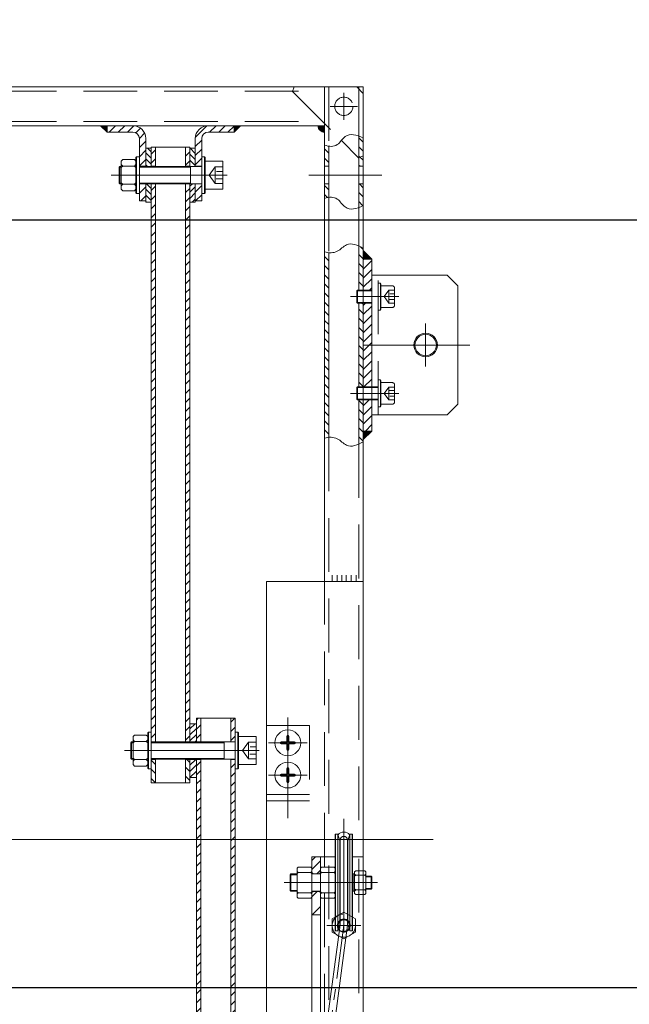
# Model space of a CAD drawing. Header units: centimetres. Extents: x -228435 to 46820, y -89367 to 152985.
# Tile 200 of 252: x 7578 to 7856, y 45321 to 45770. Entities that reach past the tile are written whole.
import ezdxf

# ---------------------------------------------------------------- set-up
doc = ezdxf.new("R2010")
doc.units = ezdxf.units.CM
doc.header["$LTSCALE"] = 50
doc.header["$PDMODE"] = 35
doc.header["$PDSIZE"] = 0.1
for name, pattern in [('CENTER', [2, 1.25, -0.25, 0.25, -0.25]), ('DASHED', [0.75, 0.5, -0.25]), ('Kondygnacja  -0_5$0$HIDDEN', [9.525, 6.35, -3.175]), ('Kondygnacja  -0_5$0$HIDDEN2', [4.7625, 3.175, -1.5875])]:
    doc.linetypes.add(name, pattern=pattern)
doc.layers.get('0').update_dxf_attribs({"color": 8})
doc.layers.get('DEFPOINTS').update_dxf_attribs({"color": 8})
for name, color, linetype, lineweight in [('Kondygnacja  -0_5$0$ARCH_INFO_WYMIARY', 8, 'Continuous', 9), ('kreskowanie', 8, 'Continuous', 13), ('osie', 8, 'CENTER', 13), ('przerwa', 8, 'DASHED', 13), ('RYSUNKOWE_NIEDRUK', 8, 'Continuous', 9), ('SYSTEMY AV', 8, 'Continuous', 13), ('wymiar', 8, 'Continuous', 13)]:
    doc.layers.add(name, color=color, linetype=linetype, lineweight=lineweight)
doc.layers.add('Kondygnacja  -0_5$0$ARCH_KONSTR_POWYŻEJ RZUTU', color=8, linetype='Kondygnacja  -0_5$0$HIDDEN')
doc.layers.add('Kondygnacja  -0_5$0$ARCH_KONSTR_POWYŻEJ RZUTU_IST', color=8, linetype='Kondygnacja  -0_5$0$HIDDEN2')
doc.styles.add('Kondygnacja  -0_5$0$Romans', font='Romans.shx', dxfattribs={"width": 0.7})
doc.dimstyles.new('Kondygnacja  -0_5$0$Wymiary 1-100', dxfattribs={"dimtxt": 12, "dimasz": 10, "dimexe": 5, "dimexo": 0, "dimgap": 4, "dimtad": 1, "dimrnd": 0.5, "dimzin": 12, "dimdsep": 46, "dimtxsty": 'Kondygnacja  -0_5$0$Romans', "dimblk": 'Kondygnacja  -0_5$0$_Oblique', "dimcen": 10, "dimdle": 10, "dimclrt": 55, "dimazin": 0, "dimtfac": 1, "dimtmove": 1, "dimatfit": 3, "dimfxl": 0, "dimtolj": 1, "dimtzin": 0, "dimarcsym": 0})
pattern_1 = [(45, (-65982.465, 26636.8553), (-2.12132034, 2.12132034), [])]
pattern_2 = [(135, (-65982.465, 26636.8553), (-1.41421356, -1.41421356), [])]

# ---------------------------------------------------------------- blocks, each defined once
blk = doc.blocks.new('Kondygnacja  -0_5$0$konstrukcja istniejąca -0.5')
at = {"layer": 'Kondygnacja  -0_5$0$ARCH_KONSTR_POWYŻEJ RZUTU_IST', "ltscale": 10}
blk.add_lwpolyline([(12338.004, 9067.895), (13382.004, 9067.895), (13382.004, 9032.895), (12338.004, 9032.895)], dxfattribs=at)
blk = doc.blocks.new('Kondygnacja  -0_5$0$_Oblique')
at = {"color": 0, "linetype": 'ByBlock', "lineweight": -2}
blk.add_line((-0.5, -0.5), (0.5, 0.5), dxfattribs=at)
blk = doc.blocks.new('*D212')
at = {"layer": 'DEFPOINTS', "color": 0}
for p in [(-30586.3, 81900), (-30681.11, 12489.5), (9064, 12489.5)]:
    blk.add_point(p, dxfattribs=at)
at = {"layer": 'Kondygnacja  -0_5$0$ARCH_INFO_WYMIARY', "color": 0, "lineweight": -2}
for p, q in [((-30681.11, 81910), (-30681.11, 12479.5)), ((-30673.11, 81900), (-30686.11, 81900)), ((-30673.11, 12489.5), (-30686.11, 12489.5))]:
    blk.add_line(p, q, dxfattribs=at)
at = {"layer": 'Kondygnacja  -0_5$0$ARCH_INFO_WYMIARY', "color": 0, "lineweight": -2, "xscale": 10, "yscale": 10, "zscale": 10}
for p, rotation in [((-30681.11, 81900), 90), ((-30681.11, 12489.5), 270)]:
    blk.add_blockref('Kondygnacja  -0_5$0$_Oblique', p, dxfattribs=dict(at, rotation=rotation))
at = {"layer": 'Kondygnacja  -0_5$0$ARCH_INFO_WYMIARY', "color": 55, "insert": (-30691.11, 47194.75), "char_height": 12, "attachment_point": 5, "rotation": 90, "style": 'Kondygnacja  -0_5$0$Romans'}
blk.add_mtext('\\A1;69410.5', dxfattribs=at)
blk = doc.blocks.new('A$C543B0F01')
for p, q in [((-280, -3), (-277, 0)), ((280, -3), (277, 0)), ((-247.12, -2.12), (-269.87, -24.87)), ((-247.12, -2.12), (-248, 0)), ((247.12, -2.12), (248, 0)), ((247.12, -2.12), (269.87, -24.87))]:
    blk.add_line(p, q)
for centre in [(-271, -9), (271, -9)]:
    blk.add_circle(centre, 4.25)
at = {"layer": 'osie'}
for p, q in [((-271, -2.67), (-271, -15.33)), ((271, -2.67), (271, -15.33)), ((-264.67, -9), (-277.33, -9)), ((264.67, -9), (277.33, -9))]:
    blk.add_line(p, q, dxfattribs=at)
blk = doc.blocks.new('A$C6D6C0491')
for p, q in [((-1.28, 8.5), (-1.6, 8.17)), ((-1.6, 8.17), (-1.6, -8.17)), ((-1.28, 8.5), (0, 8.5)), ((-1.28, 8.5), (-1.28, -8.5)), ((0, 8.5), (0, -8.5)), ((-1.6, -8.17), (-1.28, -8.5)), ((-1.28, -8.5), (0, -8.5))]:
    blk.add_line(p, q)
blk = doc.blocks.new('A$C77F42905')
for p, q in [((0, 6.53), (0.7, 7.23)), ((0, -6.53), (0, 6.53)), ((0.7, 4.23), (0, 4.93)), ((0.7, 7.23), (6.12, 7.23)), ((6.12, 7.23), (6.82, 6.53)), ((6.12, 4.23), (6.82, 4.93)), ((6.82, -6.53), (6.82, 6.53)), ((0.7, 4.23), (0, 3.53)), ((6.12, 4.23), (0.7, 4.23)), ((6.12, 4.23), (6.82, 3.53)), ((0, -3.53), (0.7, -4.23)), ((0.7, -4.23), (0, -4.93)), ((6.12, -4.23), (0.7, -4.23)), ((6.12, -4.23), (6.82, -3.53)), ((6.12, -4.23), (6.82, -4.93)), ((0, -6.53), (0.7, -7.23)), ((0.7, -7.23), (6.12, -7.23)), ((6.12, -7.23), (6.82, -6.53))]:
    blk.add_line(p, q)
blk = doc.blocks.new('A$C0C852885')
for p, q in [((-61.3, 6.5), (-61.3, -6.5)), ((-61.3, 6.5), (-53.17, 6.5)), ((-53.17, 6.5), (-53.17, -6.5)), ((-51.57, 4), (-12.57, 4)), ((-46.41, 4), (-46.41, -4)), ((-4.15, 4), (-3.5, 4)), ((-3.5, 4), (-3.17, 3.67)), ((-3.5, 4), (-3.5, -4)), ((-3.17, 3.67), (-3.17, -3.67)), ((-51.57, -4), (-12.57, -4)), ((-4.15, -4), (-3.5, -4)), ((-3.17, -3.67), (-3.5, -4)), ((-61.3, -6.5), (-53.17, -6.5))]:
    blk.add_line(p, q)
at = {"layer": 'przerwa'}
for p, q in [((-61.3, 3.86), (-57.85, 3.86)), ((-61.3, 1.71), (-58.49, 1.71)), ((-57.85, 3.86), (-55.01, 0)), ((-57.85, 3.86), (-57.85, -3.86)), ((-57.85, -3.86), (-55.01, 0)), ((-61.3, -1.71), (-58.33, -1.71)), ((-61.3, -3.86), (-57.85, -3.86))]:
    blk.add_line(p, q, dxfattribs=at)
at = {"layer": 'wymiar'}
for p, q in [((-46.41, 3.67), (-12.57, 3.67)), ((-4.15, 3.67), (-3.17, 3.67)), ((-46.41, -3.67), (-12.57, -3.67)), ((-4.15, -3.67), (-3.17, -3.67))]:
    blk.add_line(p, q, dxfattribs=at)
for name, p in [('A$C6D6C0491', (-51.57, 0)), ('A$C77F42905', (-10.97, 0))]:
    blk.add_blockref(name, p)
at = {"xscale": -1}
blk.add_blockref('A$C6D6C0491', (-12.57, 0), dxfattribs=at)
blk = doc.blocks.new('A$C5BD82F8C')
for p, q in [((-9.72, 6.5), (-9.72, -6.5)), ((-9.72, 6.5), (-1.6, 6.5)), ((-1.6, 6.5), (-1.6, -6.5)), ((0, 4), (29, 4)), ((5.16, 4), (5.16, -4)), ((37.42, 4), (38.08, 4)), ((38.08, 4), (38.4, 3.67)), ((38.08, 4), (38.08, -4)), ((38.4, 3.67), (38.4, -3.67)), ((0, -4), (29, -4)), ((37.42, -4), (38.08, -4)), ((38.4, -3.67), (38.08, -4)), ((-9.72, -6.5), (-1.6, -6.5))]:
    blk.add_line(p, q)
at = {"layer": 'przerwa'}
for p, q in [((-9.72, 3.86), (-6.28, 3.86)), ((-9.72, 1.71), (-6.92, 1.71)), ((-6.28, 3.86), (-3.44, 0)), ((-6.28, 3.86), (-6.28, -3.86)), ((-6.28, -3.86), (-3.44, 0)), ((-9.72, -1.71), (-6.76, -1.71)), ((-9.72, -3.86), (-6.28, -3.86))]:
    blk.add_line(p, q, dxfattribs=at)
at = {"layer": 'wymiar'}
for p, q in [((5.16, 3.67), (29, 3.67)), ((37.42, 3.67), (38.4, 3.67)), ((5.16, -3.67), (29, -3.67)), ((37.42, -3.67), (38.4, -3.67))]:
    blk.add_line(p, q, dxfattribs=at)
for name, p in [('A$C6D6C0491', (0, 0)), ('A$C77F42905', (30.6, 0))]:
    blk.add_blockref(name, p)
at = {"xscale": -1}
blk.add_blockref('A$C6D6C0491', (29, 0), dxfattribs=at)
blk = doc.blocks.new('A$C45FE2F59')
h = blk.add_hatch()
h.set_pattern_fill('_USER', color=256, scale=0.1, angle=45, style=0, pattern_type=0)
h.set_pattern_definition([(45, (-70411.72069, 25632.46992), (-0.07071067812, 0.07071067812), [])])
h.paths.add_polyline_path([(161, 682), (158, 682), (161, 679)])
h = blk.add_hatch()
h.set_pattern_fill('_USER', color=256, scale=0.1, angle=45, style=0, pattern_type=0)
h.set_pattern_definition([(135, (70792.72069, 25632.46992), (0.07071067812, 0.07071067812), [])])
h.paths.add_polyline_path([(220, 682), (223, 682), (220, 679)])
h = blk.add_hatch()
h.set_pattern_fill('_USER', color=256, scale=0.1, angle=45, style=0, pattern_type=0)
h.set_pattern_definition([(135, (67949.22685, 26153.96624), (0.07071067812, 0.07071067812), [])])
h.paths.add_polyline_path([(262, 682), (262, 679, -0.414214), (259, 682)])
h = blk.add_hatch()
h.set_pattern_fill('_USER', color=256, scale=0.1, angle=45, style=0, pattern_type=0)
h.set_pattern_definition([(45, (-67949.22685, 26153.96624), (-0.07071067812, 0.07071067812), [])])
h.paths.add_polyline_path([(280, 624), (280, 620), (284, 620)])
h = blk.add_hatch()
h.set_pattern_fill('_USER', color=256, scale=0.1, angle=45, style=0, pattern_type=0)
h.set_pattern_definition([(315, (-67949.22685, -24993.96624), (-0.07071067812, -0.07071067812), [])])
h.paths.add_polyline_path([(280, 536), (280, 540), (284, 540)])
at = {"layer": 'kreskowanie'}
h = blk.add_hatch(dxfattribs=at)
h.set_pattern_fill('_USER', color=256, scale=3, angle=45, style=0, pattern_type=0)
h.set_pattern_definition(pattern_1)
h.paths.add_polyline_path([(176, 654.9), (179, 654.9), (179, 647), (176, 647)])
h.paths.add_polyline_path([(179, 663.1), (176, 663.1), (176, 676, 0.414214), (173, 679), (161, 679), (161, 682), (173, 682, -0.414214), (179, 676)])
h = blk.add_hatch(dxfattribs=at)
h.set_pattern_fill('_USER', color=256, scale=3, angle=45, style=0, pattern_type=0)
h.set_pattern_definition(pattern_1)
h.paths.add_polyline_path([(205, 647), (202, 647), (202, 654.9), (205, 654.9)])
h.paths.add_polyline_path([(202, 676, -0.414214), (208, 682), (220, 682), (220, 679), (208, 679, 0.414214), (205, 676), (205, 663.1), (202, 663.1)])
h = blk.add_hatch(dxfattribs=at)
h.set_pattern_fill('_USER', color=256, scale=3, angle=45, style=0, pattern_type=0)
h.set_pattern_definition([(135, (66539.752, 26153.9662), (2.12132034, 2.12132034), [])])
edge = h.paths.add_edge_path()
edge.add_spline(control_points=[(262, 672.99), (262.69, 672.75), (263.35, 672.57), (264, 672.46)], knot_values=[5.688482, 5.688482, 5.688482, 5.688482, 7.714268, 7.714268, 7.714268, 7.714268], degree=3, periodic=0)
edge.add_line((264, 672.46), (264, 663.1))
edge.add_line((264, 663.1), (262, 663.1))
edge.add_line((262, 663.1), (262, 672.99))
edge = h.paths.add_edge_path()
edge.add_spline(control_points=[(278, 677.13), (278.65, 676.89), (279.32, 676.59), (280, 676.26)], knot_values=[24.6001, 24.6001, 24.6001, 24.6001, 26.538829, 26.538829, 26.538829, 26.538829], degree=3, periodic=0)
edge.add_line((280, 676.26), (280, 663.1))
edge.add_line((280, 663.1), (278, 663.1))
edge.add_line((278, 663.1), (278, 677.13))
edge = h.paths.add_edge_path()
edge.add_line((278, 654.9), (280, 654.9))
edge.add_line((280, 654.9), (280, 644.85))
edge.add_spline(control_points=[(280, 644.85), (279.32, 644.51), (278.65, 644.22), (278, 643.97)], knot_values=[24.6001, 24.6001, 24.6001, 24.6001, 26.538829, 26.538829, 26.538829, 26.538829], degree=3, periodic=0)
edge.add_line((278, 643.97), (278, 654.9))
edge = h.paths.add_edge_path()
edge.add_line((262, 654.9), (264, 654.9))
edge.add_line((264, 654.9), (264, 648.64))
edge.add_spline(control_points=[(264, 648.64), (263.35, 648.54), (262.69, 648.36), (262, 648.12)], knot_values=[5.688482, 5.688482, 5.688482, 5.688482, 7.714268, 7.714268, 7.714268, 7.714268], degree=3, periodic=0)
edge.add_line((262, 648.12), (262, 654.9))
h = blk.add_hatch(dxfattribs=at)
h.set_pattern_fill('_USER', color=256, scale=2, angle=135, style=0, pattern_type=0)
h.set_pattern_definition(pattern_2)
h.paths.add_polyline_path([(181.5, 670), (181.5, 671.5), (179, 671.5), (179, 663.1), (181.5, 663.1)])
h = blk.add_hatch(dxfattribs=at)
h.set_pattern_fill('_USER', color=256, scale=3, angle=45, style=0, pattern_type=0)
h.set_pattern_definition(pattern_1)
h.paths.add_polyline_path([(183.5, 672), (181.5, 672), (181.5, 663.1), (183.5, 663.1)])
h.paths.add_polyline_path([(199.5, 672), (197.5, 672), (197.5, 663.1), (199.5, 663.1)])
h.paths.add_polyline_path([(183.5, 654.9), (181.5, 654.9), (181.5, 395.5), (183.5, 395.5)])
h.paths.add_polyline_path([(199.5, 654.9), (197.5, 654.9), (197.5, 395.5), (199.5, 395.5), (199.5, 403.9)])
h = blk.add_hatch(dxfattribs=at)
h.set_pattern_fill('_USER', color=256, scale=2, angle=135, style=0, pattern_type=0)
h.set_pattern_definition(pattern_2)
h.paths.add_polyline_path([(199.5, 670), (199.5, 671.5), (202, 671.5), (202, 663.1), (199.5, 663.1)])
h = blk.add_hatch(dxfattribs=at)
h.set_pattern_fill('_USER', color=256, scale=2, angle=135, style=0, pattern_type=0)
h.set_pattern_definition(pattern_2)
h.paths.add_polyline_path([(181.5, 653.5), (181.5, 655), (179, 655), (179, 646.6), (181.5, 646.6)])
h = blk.add_hatch(dxfattribs=at)
h.set_pattern_fill('_USER', color=256, scale=2, angle=135, style=0, pattern_type=0)
h.set_pattern_definition([(45, (65982.465, 26636.8553), (1.41421356, -1.41421356), [])])
h.paths.add_polyline_path([(199.5, 653.5), (199.5, 655), (202, 655), (202, 646.6), (199.5, 646.6)])
h = blk.add_hatch(dxfattribs=at)
h.set_pattern_fill('_USER', color=256, scale=3, angle=45, style=0, pattern_type=0)
h.set_pattern_definition([(135, (67949.227, 26153.9662), (2.12132034, 2.12132034), [])])
edge = h.paths.add_edge_path()
edge.add_spline(control_points=[(278, 626.04), (278.66, 625.73), (279.33, 625.36), (280, 624.95)], knot_values=[3.563237, 3.563237, 3.563237, 3.563237, 5.623103, 5.623103, 5.623103, 5.623103], degree=3, periodic=0)
edge.add_line((280, 624.95), (280, 605.5))
edge.add_line((280, 605.5), (278, 605.5))
edge.add_line((278, 605.5), (278, 626.04))
h.paths.add_polyline_path([(280, 560.5), (278, 560.5), (278, 599.5), (280, 599.5)])
edge = h.paths.add_edge_path()
edge.add_line((278, 554.5), (280, 554.5))
edge.add_line((280, 554.5), (280, 535.05))
edge.add_spline(control_points=[(280, 535.05), (279.33, 534.64), (278.66, 534.27), (278, 533.96)], knot_values=[3.563237, 3.563237, 3.563237, 3.563237, 5.623103, 5.623103, 5.623103, 5.623103], degree=3, periodic=0)
edge.add_line((278, 533.96), (278, 554.5))
edge = h.paths.add_edge_path()
edge.add_spline(control_points=[(262, 623.35), (262.68, 623.16), (263.35, 623.02), (264, 622.95)], knot_values=[21.480294, 21.480294, 21.480294, 21.480294, 23.511433, 23.511433, 23.511433, 23.511433], degree=3, periodic=0)
edge.add_line((264, 622.95), (264, 537.05))
edge.add_spline(control_points=[(264, 537.05), (263.35, 536.98), (262.68, 536.84), (262, 536.65)], knot_values=[21.480294, 21.480294, 21.480294, 21.480294, 23.511433, 23.511433, 23.511433, 23.511433], degree=3, periodic=0)
edge.add_line((262, 536.65), (262, 623.35))
h = blk.add_hatch(dxfattribs=at)
h.set_pattern_fill('_USER', color=256, scale=3, angle=135, style=0, pattern_type=0)
h.set_pattern_definition([(45, (67949.227, 26153.9662), (2.12132034, -2.12132034), [])])
h.paths.add_polyline_path([(284, 605.5), (280, 605.5), (280, 620), (284, 620)])
h.paths.add_polyline_path([(280, 599.5), (284, 599.5), (284, 560.5), (280, 560.5)])
h.paths.add_polyline_path([(280, 554.5), (284, 554.5), (284, 540), (280, 540)])
h = blk.add_hatch(dxfattribs=at)
h.set_pattern_fill('_USER', color=256, scale=2, angle=45, style=0, pattern_type=0)
h.set_pattern_definition([(225, (69820.5025, -24182.243), (1.41421356, -1.41421356), [])])
h.paths.add_polyline_path([(202.5, 387.3), (199.5, 387.3), (199.5, 378.9), (202.5, 378.9)])
h.paths.add_polyline_path([(199.5, 395.5), (202.5, 395.5), (202.5, 403.9), (199.5, 403.9)])
h = blk.add_hatch(dxfattribs=at)
h.set_pattern_fill('_USER', color=256, scale=3, angle=45, style=0, pattern_type=0)
h.set_pattern_definition(pattern_1)
h.paths.add_polyline_path([(204.5, 350), (202.5, 350), (202.5, 134.6), (202.5, 129.7), (204.5, 129.7)])
h.paths.add_polyline_path([(220.5, 350), (218.5, 350), (218.5, 129.7), (220.5, 129.7), (220.5, 134.6)])
h.paths.add_polyline_path([(220.5, 117.5), (218.5, 117.5), (218.5, 108.6), (220.5, 108.6)])
h.paths.add_polyline_path([(204.5, 117.5), (202.5, 117.5), (202.5, 108.6), (204.5, 108.6)])
h.paths.add_polyline_path([(220.5, 406.4), (218.5, 406.4), (218.5, 395.5), (220.5, 395.5)])
h.paths.add_polyline_path([(204.5, 406.4), (202.5, 406.4), (202.5, 403.9), (202.5, 395.5), (204.5, 395.5)])
h.paths.add_polyline_path([(204.5, 387.3), (202.5, 387.3), (202.5, 378.9), (202.5, 350), (204.5, 350)])
h.paths.add_polyline_path([(220.5, 387.3), (218.5, 387.3), (218.5, 350), (220.5, 350)])
h = blk.add_hatch(dxfattribs=at)
h.set_pattern_fill('_USER', color=256, scale=3, angle=135, style=0, pattern_type=0)
h.set_pattern_definition([(135, (-65982.465, 26636.8553), (-2.12132034, -2.12132034), [])])
h.paths.add_polyline_path([(183.5, 387.3), (181.5, 387.3), (181.5, 376.4), (183.5, 376.4)])
h.paths.add_polyline_path([(199.5, 387.3), (197.5, 387.3), (197.5, 376.4), (199.5, 376.4)])
for p, q in [((0, 700), (280, 700)), ((0, 700), (280, 700)), ((262, 700), (262, 470)), ((280, 700), (280, 605.5)), ((0, 682), (262, 682)), ((161, 679), (158, 682)), ((161, 682), (161, 679)), ((173, 679), (161, 679)), ((208, 679), (220, 679)), ((220, 682), (220, 679)), ((220, 679), (223, 682)), ((176, 647), (176, 676)), ((179, 663), (179, 676)), ((202, 663), (202, 676)), ((205, 647), (205, 676)), ((278, 677.13), (278, 643.97)), ((179, 671.5), (181.5, 671.5)), ((199.5, 672), (181.5, 672)), ((181.5, 672), (181.5, 663)), ((183.5, 663), (183.5, 672)), ((197.5, 663), (197.5, 672)), ((199.5, 672), (199.5, 663)), ((202, 671.5), (199.5, 671.5)), ((264, 672.46), (264, 648.64)), ((179, 663.1), (176, 663.1)), ((176, 663), (176, 655)), ((181.5, 663.1), (183.5, 663.1)), ((199.5, 663.1), (197.5, 663.1)), ((202, 663.1), (205, 663.1)), ((205, 663), (205, 655)), ((264, 663.1), (262, 663.1)), ((280, 663.1), (278, 663.1)), ((179, 654.9), (176, 654.9)), ((179, 647), (179, 655)), ((181.5, 655), (181.5, 391.4)), ((183.5, 654.9), (181.5, 654.9)), ((183.5, 395.4), (183.5, 655)), ((197.5, 395.4), (197.5, 655)), ((197.5, 654.9), (199.5, 654.9)), ((199.5, 655), (199.5, 395.4)), ((202, 647), (202, 655)), ((202, 654.9), (205, 654.9)), ((264, 654.9), (262, 654.9)), ((280, 654.9), (278, 654.9)), ((179, 647), (176, 647)), ((179, 646.5), (179, 647)), ((179, 646.5), (181.5, 646.5)), ((202, 646.5), (199.5, 646.5)), ((202, 647), (205, 647)), ((202, 646.5), (202, 647)), ((264, 537.05), (264, 622.95)), ((278, 626.04), (278, 605.5)), ((284, 620), (280, 624)), ((280, 620), (284, 620)), ((284, 620), (284, 540)), ((284, 612.5), (319, 612.5)), ((284, 547.5), (284, 612.5)), ((284, 612.5), (319, 612.5)), ((324, 607.5), (319, 612.5)), ((324, 607.5), (319, 612.5)), ((277, 605.2), (277.3, 605.5)), ((277, 605.2), (277, 599.8)), ((277.3, 605.5), (277.3, 599.5)), ((324, 552.5), (324, 607.5)), ((324, 552.5), (324, 607.5)), ((277, 599.8), (277.3, 599.5)), ((278, 599.5), (278, 560.5)), ((280, 599.5), (280, 560.5)), ((277, 560.2), (277.3, 560.5)), ((277, 554.8), (277, 560.2)), ((277.3, 554.5), (277.3, 560.5)), ((277, 554.8), (277.3, 554.5)), ((278, 554.5), (278, 533.96)), ((280, 554.5), (280, 350)), ((324, 552.5), (319, 547.5)), ((324, 552.5), (319, 547.5)), ((284, 547.5), (319, 547.5)), ((284, 547.5), (319, 547.5)), ((280, 540), (284, 540)), ((284, 540), (280, 536)), ((265.58, 470), (265.58, 473)), ((267.89, 470), (267.89, 473)), ((270.02, 470), (270.02, 473)), ((272.14, 470), (272.14, 473)), ((274.45, 470), (274.45, 473)), ((276.8, 470), (276.8, 473)), ((235, 470), (280, 470)), ((235, 470), (235, 257.24)), ((202.5, 403.9), (199.5, 403.9)), ((199.5, 403.9), (199.5, 395.4)), ((202.5, 406.4), (220.5, 406.4)), ((202.5, 406.4), (202.5, 403.9)), ((202.5, 403.9), (202.5, 395.4)), ((204.5, 395.4), (204.5, 406.4)), ((218.5, 395.4), (218.5, 406.4)), ((220.5, 406.4), (220.5, 395.4)), ((181.5, 395.5), (183.5, 395.5)), ((181.5, 387.4), (181.5, 395.4)), ((199.5, 395.5), (197.5, 395.5)), ((202.5, 395.5), (199.5, 395.5)), ((204.5, 395.5), (202.5, 395.5)), ((220.5, 395.5), (218.5, 395.5)), ((220.5, 387.4), (220.5, 395.4)), ((244.55, 395.45), (241.89, 395.45)), ((244.55, 394.55), (241.89, 394.55)), ((244.55, 395.45), (244.55, 398.11)), ((244.55, 394.55), (244.55, 391.89)), ((245.45, 395.45), (245.45, 398.11)), ((245.45, 395.45), (248.11, 395.45)), ((245.45, 394.55), (248.11, 394.55)), ((245.45, 394.55), (245.45, 391.89)), ((181.5, 376.4), (181.5, 391.4)), ((181.5, 387.3), (183.5, 387.3)), ((183.5, 387.4), (183.5, 376.4)), ((197.5, 387.4), (197.5, 376.4)), ((199.5, 387.3), (197.5, 387.3)), ((199.5, 376.4), (199.5, 387.4)), ((202.5, 387.3), (199.5, 387.3)), ((199.5, 378.9), (199.5, 387.3)), ((202.5, 134.6), (202.5, 387.4)), ((202.5, 378.9), (202.5, 387.4)), ((204.5, 387.3), (202.5, 387.3)), ((204.5, 387.4), (204.5, 129.6)), ((218.5, 387.4), (218.5, 129.6)), ((220.5, 387.3), (218.5, 387.3)), ((220.5, 134.6), (220.5, 387.4)), ((244.55, 380.45), (241.89, 380.45)), ((244.55, 380.45), (244.55, 383.11)), ((245.45, 380.45), (245.45, 383.11)), ((245.45, 380.45), (248.11, 380.45)), ((181.5, 376.4), (199.5, 376.4)), ((202.5, 378.9), (199.5, 378.9)), ((244.55, 379.55), (241.89, 379.55)), ((244.55, 379.55), (244.55, 376.89)), ((245.45, 379.55), (248.11, 379.55)), ((245.45, 379.55), (245.45, 376.89)), ((267, 352.3), (267.2, 352.5)), ((267, 307.7), (267, 352.3)), ((268.26, 352.5), (267.2, 352.5)), ((267.2, 352.5), (267.2, 307.5)), ((269.07, 349.48), (268.26, 352.5)), ((268.26, 352.5), (268.26, 307.5)), ((269.07, 310.52), (269.07, 349.48)), ((269.25, 310.37), (269.25, 349.75)), ((272.75, 310.14), (272.75, 349.75)), ((272.93, 349.48), (273.74, 352.5)), ((272.93, 310.52), (272.93, 349.48)), ((274.8, 352.5), (273.74, 352.5)), ((273.74, 352.5), (273.74, 307.5)), ((275, 352.3), (274.8, 352.5)), ((274.8, 352.5), (274.8, 307.5)), ((275, 330), (275, 352.3)), ((280, 145.5), (280, 350)), ((256.18, 342), (260.18, 342)), ((256.18, 342), (256.18, 258.09)), ((260.18, 342), (260.18, 244.62)), ((260.18, 342), (267, 342)), ((275, 342), (280, 342)), ((249.84, 337.22), (249.36, 336.74)), ((249.36, 336.74), (249.36, 323.26)), ((249.86, 334.73), (249.36, 335.23)), ((249.86, 334.73), (249.36, 334.22)), ((255.69, 337.22), (249.84, 337.22)), ((249.86, 334.73), (255.68, 334.73)), ((255.68, 334.73), (256.18, 335.23)), ((255.68, 334.73), (256.18, 334.22)), ((255.69, 337.22), (256.18, 336.74)), ((256.18, 334.65), (256.68, 334.15)), ((260.18, 334.65), (259.68, 334.15)), ((260.66, 337.22), (260.18, 336.74)), ((260.68, 334.73), (260.18, 335.23)), ((260.68, 334.73), (260.18, 334.22)), ((266.51, 337.22), (260.66, 337.22)), ((260.68, 334.73), (266.5, 334.73)), ((266.5, 334.73), (267, 335.23)), ((266.5, 334.73), (267, 334.22)), ((266.51, 337.22), (267, 336.74)), ((276.5, 335.52), (276, 335.02)), ((276, 324.98), (276, 335.02)), ((280.71, 335.52), (276.5, 335.52)), ((281.21, 335.02), (280.71, 335.52)), ((281.21, 324.98), (281.21, 335.02)), ((246, 333.6), (246.4, 334)), ((246, 326.4), (246, 333.6)), ((246.4, 334), (249.36, 334)), ((246.4, 326), (246.4, 334)), ((256.18, 334), (260.18, 334)), ((259.68, 334.15), (256.68, 334.15)), ((256.68, 334.15), (256.68, 334)), ((259.68, 334.15), (259.68, 334)), ((275, 334), (275.7, 334)), ((275, 307.7), (275, 330)), ((275.7, 334), (276, 333.7)), ((275.7, 334), (275.7, 326)), ((276.5, 333.42), (276, 333.92)), ((276.5, 333.42), (276, 332.92)), ((276.5, 333.42), (280.71, 333.42)), ((281.21, 333.92), (280.71, 333.42)), ((281.21, 332.92), (280.71, 333.42)), ((281.21, 333), (283.7, 333)), ((284, 332.7), (283.7, 333)), ((283.7, 327), (283.7, 333)), ((284, 327.3), (284, 332.7)), ((246, 326.4), (246.4, 326)), ((246.4, 326), (249.36, 326)), ((249.86, 325.26), (249.36, 325.76)), ((249.86, 325.26), (249.36, 324.75)), ((249.86, 325.26), (255.68, 325.26)), ((255.68, 325.26), (256.18, 325.76)), ((255.68, 325.26), (256.18, 324.75)), ((256.18, 326), (260.18, 326)), ((256.18, 325.35), (256.68, 325.85)), ((256.68, 325.85), (256.68, 326)), ((259.68, 325.85), (256.68, 325.85)), ((259.68, 325.85), (259.68, 326)), ((260.18, 325.35), (259.68, 325.85)), ((260.68, 325.26), (260.18, 325.76)), ((260.68, 325.26), (260.18, 324.75)), ((260.68, 325.26), (266.5, 325.26)), ((266.5, 325.26), (267, 325.76)), ((266.5, 325.26), (267, 324.75)), ((275, 326), (275.7, 326)), ((276, 326.3), (275.7, 326)), ((276.5, 326.58), (276, 327.08)), ((276.5, 326.58), (276, 326.08)), ((276.5, 326.58), (280.71, 326.58)), ((281.21, 327.08), (280.71, 326.58)), ((281.21, 326.08), (280.71, 326.58)), ((281.21, 327), (283.7, 327)), ((284, 327.3), (283.7, 327)), ((249.86, 322.76), (249.36, 323.26)), ((255.68, 322.76), (249.86, 322.76)), ((255.68, 322.76), (256.18, 323.26)), ((260.68, 322.76), (260.18, 323.26)), ((266.5, 322.76), (260.68, 322.76)), ((266.5, 322.76), (267, 323.26)), ((276.5, 324.48), (276, 324.98)), ((280.71, 324.48), (276.5, 324.48)), ((281.21, 324.98), (280.71, 324.48)), ((256.18, 315), (260.18, 315)), ((269.25, 310.37), (260.47, 244.11)), ((272.75, 310.14), (263.04, 236.84)), ((267.2, 307.5), (267, 307.7)), ((268.26, 307.5), (267.2, 307.5)), ((269.07, 310.52), (268.26, 307.5)), ((272.93, 310.52), (273.74, 307.5)), ((274.8, 307.5), (273.74, 307.5)), ((275, 307.7), (274.8, 307.5))]:
    blk.add_line(p, q)
at = {"ltscale": 0.5}
for p, q in [((284, 605.5), (277.3, 605.5)), ((284, 599.5), (277.3, 599.5)), ((287, 560.5), (277.3, 560.5)), ((287, 554.5), (277.3, 554.5))]:
    blk.add_line(p, q, dxfattribs=at)
blk.add_lwpolyline([(-280, 700), (280, 700), (280, 0), (-280, 0)], close=True)
for centre, radius in [((309, 580), 5.5), ((309, 580), 5.5), ((309, 580), 5), ((309, 580), 5), ((245, 395), 6), ((245, 380), 6)]:
    blk.add_circle(centre, radius)
for centre, radius, start, end in [((173, 676), 6, 0, 90), ((173, 676), 3, 0, 90), ((208, 676), 6, 90, 180), ((208, 676), 3, 90, 180), ((262, 682), 3, 180, 270), ((245, 398.11), 0.45, 0, 180), ((241.89, 395), 0.45, 90, 270), ((248.11, 395), 0.45, 270, 90), ((245, 391.89), 0.45, 180, 0), ((241.89, 380), 0.45, 90, 270), ((245, 383.11), 0.45, 0, 180), ((248.11, 380), 0.45, 270, 90), ((245, 376.89), 0.45, 180, 0), ((271, 349.75), 1.75, 0, 180), ((271, 310), 2, 151.045, 165), ((271, 310), 2, 15, 28.955)]:
    blk.add_arc(centre, radius, start, end)
at = {"ltscale": 0.4}
blk.add_arc((271, 350), 3.5, 40.1554, 139.8446, dxfattribs=at)
at = {"layer": 'kreskowanie'}
for p, q in [((257.85, 342), (256.18, 340.33)), ((260.18, 340.08), (256.18, 336.08)), ((260.18, 335.84), (258.49, 334.15)), ((258.67, 325.85), (256.18, 323.35)), ((260.18, 318.86), (256.18, 314.87))]:
    blk.add_line(p, q, dxfattribs=at)
at = {"layer": 'osie'}
for p, q in [((162.9, 659), (216.83, 659)), ((288.7, 659), (254.67, 659)), ((309, 580), (309, 590)), ((309, 580), (309, 590)), ((280, 580), (329.56, 580)), ((280, 580), (329.56, 580)), ((309, 580), (309, 570)), ((309, 580), (309, 570)), ((245, 395), (245, 406.84)), ((245, 395), (236, 395)), ((245, 395), (254, 395)), ((245, 395), (245, 386)), ((169.13, 391.4), (232.03, 391.4)), ((245, 380), (245, 389)), ((245, 380), (236, 380)), ((245, 380), (254, 380)), ((245, 380), (245, 359.93)), ((271, 359.66), (271, 306.82)), ((243.23, 330), (286.65, 330)), ((243.23, 330), (286.65, 330)), ((263.16, 310), (278.84, 310))]:
    blk.add_line(p, q, dxfattribs=at)
at = {"layer": 'osie', "ltscale": 0.5}
for p, q in [((296.61, 602.5), (274.03, 602.5)), ((296.61, 557.5), (274.03, 557.5))]:
    blk.add_line(p, q, dxfattribs=at)
at = {"layer": 'osie', "ltscale": 5}
blk.add_line((0, 350), (338.65, 350), dxfattribs=at)
at = {"layer": 'osie', "ltscale": 0.4}
blk.add_line((271, 310.25), (260.43, 230.5), dxfattribs=at)
at = {"layer": 'przerwa'}
for p, q in [((0, 698), (262, 698)), ((264, 700), (264, 672.46)), ((278, 700), (278, 677.13)), ((0, 684), (262, 684)), ((269.87, 675.13), (277.88, 667.12)), ((280, 668), (277.88, 667.12)), ((264, 648.64), (264, 622.95)), ((278, 643.97), (278, 626.04)), ((287, 547.5), (287, 612.5)), ((287.99, 608.75), (287, 608.75)), ((287.99, 608.75), (288.24, 608.5)), ((287.99, 608.75), (287.99, 596.25)), ((288.24, 608.5), (288.24, 596.5)), ((293.56, 607.5), (288.31, 607.5)), ((291.91, 605.47), (289.73, 602.5)), ((294.56, 605.47), (291.91, 605.47)), ((291.91, 605.47), (291.91, 599.53)), ((294.56, 606.5), (294.56, 598.5)), ((291.91, 599.53), (289.73, 602.5)), ((294.56, 601.18), (292.28, 601.18)), ((294.56, 603.82), (292.4, 603.82)), ((287.99, 596.25), (287, 596.25)), ((288.24, 596.5), (287.99, 596.25)), ((293.56, 597.5), (288.31, 597.5)), ((294.56, 599.53), (291.91, 599.53)), ((287.99, 563.75), (287, 563.75)), ((288.24, 563.5), (287.99, 563.75)), ((287.99, 551.25), (287.99, 563.75)), ((288.24, 551.5), (288.24, 563.5)), ((293.56, 562.5), (288.31, 562.5)), ((291.91, 560.47), (289.73, 557.5)), ((294.56, 560.47), (291.91, 560.47)), ((291.91, 554.53), (291.91, 560.47)), ((294.56, 558.82), (292.28, 558.82)), ((294.56, 553.5), (294.56, 561.5)), ((291.91, 554.53), (289.73, 557.5)), ((294.56, 554.53), (291.91, 554.53)), ((294.56, 556.18), (292.4, 556.18)), ((287.99, 551.25), (287, 551.25)), ((287.99, 551.25), (288.24, 551.5)), ((293.56, 552.5), (288.31, 552.5)), ((264, 537.05), (264, 350)), ((278, 533.96), (278, 350)), ((262, 0), (262, 470)), ((255, 403), (235, 403)), ((255, 403), (255, 368)), ((255, 371), (235, 371)), ((255, 368), (235, 368)), ((264, 162.95), (264, 350)), ((278, 166.04), (278, 350))]:
    blk.add_line(p, q, dxfattribs=at)
blk.add_lwpolyline([(271, 303.77), (276.4, 306.88), (276.4, 313.12), (271, 316.23), (265.6, 313.12), (265.6, 306.88)], close=True, dxfattribs=at)
for radius in [5.4, 3]:
    blk.add_circle((271, 310), radius, dxfattribs=at)
for centre, radius, start, end in [((293.56, 606.5), 1, 0, 90), ((293.56, 598.5), 1, 270, 0), ((293.56, 561.5), 1, 0, 90), ((293.56, 553.5), 1, 270, 0), ((271, 310), 2.7, 249.6481, 199.7655)]:
    blk.add_arc(centre, radius, start, end, dxfattribs=at)
at = {"layer": 'wymiar', "ltscale": 0.5}
for p, q in [((284, 605.2), (277, 605.2)), ((284, 599.8), (277, 599.8)), ((287, 560.2), (277, 560.2)), ((287, 554.8), (277, 554.8))]:
    blk.add_line(p, q, dxfattribs=at)
at = {"layer": 'wymiar'}
for p, q in [((246, 333.6), (249.36, 333.6)), ((281.21, 332.7), (284, 332.7)), ((246, 326.4), (249.36, 326.4)), ((281.21, 327.3), (284, 327.3))]:
    blk.add_line(p, q, dxfattribs=at)
for points, knots in [([(262, 672.99), (264.24, 672.2), (267.92, 671.92), (272.2, 679.04), (276.84, 677.81), (280, 676.26)], [5.688482, 5.688482, 5.688482, 5.688482, 12.308285, 17.505218, 26.538829, 26.538829, 26.538829, 26.538829]), ([(262, 648.12), (264.24, 648.9), (267.92, 649.18), (272.2, 642.07), (276.84, 643.29), (280, 644.85)], [5.688482, 5.688482, 5.688482, 5.688482, 12.308285, 17.505218, 26.538829, 26.538829, 26.538829, 26.538829]), ([(280, 624.95), (277.26, 626.61), (272.97, 628.28), (267.81, 622.59), (264.13, 622.76), (262, 623.35)], [3.563237, 3.563237, 3.563237, 3.563237, 11.938407, 17.129194, 23.511433, 23.511433, 23.511433, 23.511433]), ([(280, 535.05), (277.26, 533.39), (272.97, 531.72), (267.81, 537.41), (264.13, 537.24), (262, 536.65)], [3.563237, 3.563237, 3.563237, 3.563237, 11.938407, 17.129194, 23.511433, 23.511433, 23.511433, 23.511433])]:
    blk.add_open_spline(points, degree=3, knots=knots, dxfattribs=at)
at = {"xscale": -1}
for name, p in [('A$C5BD82F8C', (205, 659)), ('A$C0C852885', (168.93, 391.4))]:
    blk.add_blockref(name, p, dxfattribs=at)
at = {"layer": 'przerwa'}
blk.add_blockref('A$C543B0F01', (0, 700), dxfattribs=at)
blk = doc.blocks.new('A$C59BE0B33')
at = {"layer": 'SYSTEMY AV', "xscale": 0.09799999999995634, "yscale": 0.09799999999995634, "zscale": 0.098}
blk.add_blockref('A$C45FE2F59', (-600, 4005.357), dxfattribs=at)

msp = doc.modelspace()

# ---------------------------------------------------------------- block references
at = {"layer": 'Kondygnacja  -0_5$0$ARCH_KONSTR_POWYŻEJ RZUTU', "xscale": 10, "yscale": 10, "zscale": 10}
msp.add_blockref('Kondygnacja  -0_5$0$konstrukcja istniejąca -0.5', (-121140, -45000), dxfattribs=at)
at = {"layer": 'RYSUNKOWE_NIEDRUK', "lineweight": 13, "xscale": 10, "yscale": 10, "zscale": 10}
msp.add_blockref('A$C59BE0B33', (13460, 5000), dxfattribs=at)
msp.add_blockref('A$C59BE0B33', (13460, 5000), dxfattribs=at)

# ---------------------------------------------------------------- dimensions: what is measured, and where the dimension line sits
at = {"layer": 'Kondygnacja  -0_5$0$ARCH_INFO_WYMIARY'}
dim = msp.add_linear_dim(base=(-30681.114, 12489.5), p1=(-30586.301, 81900), p2=(9064, 12489.5), angle=90, dimstyle='Kondygnacja  -0_5$0$Wymiary 1-100', dxfattribs=at)
dim.commit()
dim.dimension.update_dxf_attribs({"geometry": '*D212', "text_midpoint": (-30691.114, 47194.75)})

doc.saveas('drawing.dxf')
